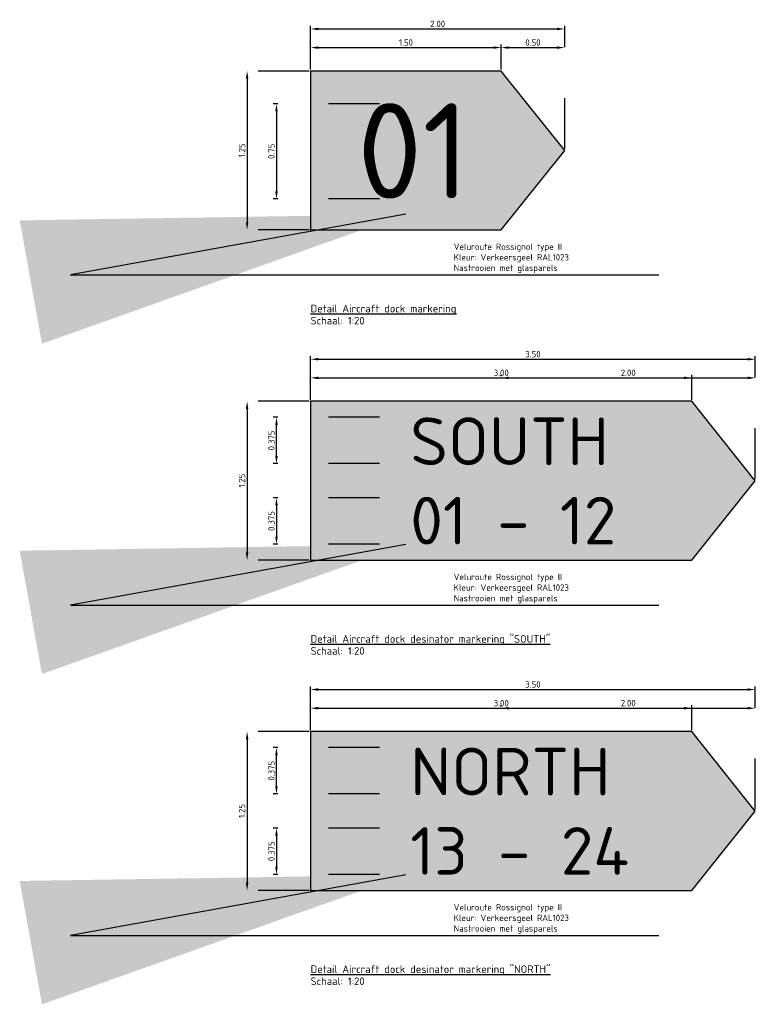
# Model space of a CAD drawing. Header units: metres. Extents: x 175829 to 176206141, y 407048 to 407918896.
# Tile 130 of 147: x 180700.77 to 180706.56, y 407207.76 to 407215.51. Entities that reach past the tile are written whole.
import ezdxf

# ---------------------------------------------------------------- set-up
doc = ezdxf.new("R2010")
doc.units = ezdxf.units.M
doc.header["$LTSCALE"] = 0.2
doc.header["$PDMODE"] = 3
doc.header["$PDSIZE"] = 1
doc.linetypes.add('XX-HIDDEN', pattern=[4, 2, -2])
for name, color, linetype in [('N-WE-VH-MARKERINGEN-AIRCRAFTSTAND-MARKERING-A', 50, 'Continuous'), ('N-WE-VH-MARKERINGEN-AIRCRAFTSTAND-MARKERING-G', 50, 'Continuous'), ('N-WE-VH-MARKERINGEN-AIRCRAFTSTAND-MARKERING_NUMMER-T', 250, 'Continuous'), ('X-XX-AL-TEKSTEN+MAATVOERING_DETAILS-T', 3, 'Continuous'), ('X-XX-AL-TEKSTEN_LEGENTA-T', 7, 'Continuous')]:
    doc.layers.add(name, color=color, linetype=linetype)
doc.styles.add('NLCS 2.5 mm', font='isocpeur.ttf', dxfattribs={"height": 2.5})
doc.styles.add('RVB 5.0 mm IT', font='isocpeur.ttf', dxfattribs={"height": 5})
doc.dimstyles.new('NLCS-ARROW', dxfattribs={"dimtxt": 2.5, "dimasz": 3, "dimexe": 1.25, "dimexo": 0.625, "dimgap": 0.75, "dimtad": 1, "dimzin": 0, "dimdsep": 46, "dimtxsty": 'NLCS 2.5 mm', "dimcen": 0, "dimdle": 1, "dimclrd": 1, "dimclre": 251, "dimclrt": 7, "dimazin": 0, "dimtfac": 1, "dimtmove": 1, "dimatfit": 3, "dimfxl": 1, "dimtfillclr": 7, "dimtolj": 1, "dimtzin": 0, "dimarcsym": 0})

# ---------------------------------------------------------------- blocks, each defined once
blk = doc.blocks.new('*D59')
at = {"layer": 'Defpoints', "color": 0, "transparency": 16777216}
for p in [(180705.0576, 407215.4412), (180703.0576, 407215.1099), (180705.0576, 407214.4849)]:
    blk.add_point(p, dxfattribs=at)
at = {"layer": 'X-XX-AL-TEKSTEN+MAATVOERING_DETAILS-T', "color": 251, "linetype": 'XX-HIDDEN', "lineweight": -2, "transparency": 16777216}
for p, q in [((180703.0576, 407215.1224), (180703.0576, 407215.4662)), ((180705.0576, 407214.4974), (180705.0576, 407215.4662))]:
    blk.add_line(p, q, dxfattribs=at)
at = {"layer": 'X-XX-AL-TEKSTEN+MAATVOERING_DETAILS-T', "color": 1, "lineweight": -2, "transparency": 16777216}
blk.add_line((180703.1176, 407215.4412), (180704.9976, 407215.4412), dxfattribs=at)
at = {"layer": 'X-XX-AL-TEKSTEN+MAATVOERING_DETAILS-T', "color": 1, "transparency": 16777216}
for points in [[(180703.1176, 407215.4512), (180703.1176, 407215.4312), (180703.0576, 407215.4412)], [(180704.9976, 407215.4512), (180704.9976, 407215.4312), (180705.0576, 407215.4412)]]:
    blk.add_solid(points, dxfattribs=at)
at = {"layer": 'X-XX-AL-TEKSTEN+MAATVOERING_DETAILS-T', "color": 7, "transparency": 16777216, "insert": (180704.0576, 407215.4812), "char_height": 0.05, "attachment_point": 5, "style": 'NLCS 2.5 mm'}
blk.add_mtext('\\A1;2.00', dxfattribs=at)
blk = doc.blocks.new('*D60')
at = {"layer": 'Defpoints', "color": 0, "transparency": 16777216}
for p in [(180704.5576, 407215.2943), (180703.0576, 407215.1099), (180704.5576, 407215.1099)]:
    blk.add_point(p, dxfattribs=at)
at = {"layer": 'X-XX-AL-TEKSTEN+MAATVOERING_DETAILS-T', "color": 251, "linetype": 'XX-HIDDEN', "lineweight": -2, "transparency": 16777216}
for p, q in [((180703.0576, 407215.1224), (180703.0576, 407215.3193)), ((180704.5576, 407215.1224), (180704.5576, 407215.3193))]:
    blk.add_line(p, q, dxfattribs=at)
at = {"layer": 'X-XX-AL-TEKSTEN+MAATVOERING_DETAILS-T', "color": 1, "lineweight": -2, "transparency": 16777216}
blk.add_line((180703.1176, 407215.2943), (180704.4976, 407215.2943), dxfattribs=at)
at = {"layer": 'X-XX-AL-TEKSTEN+MAATVOERING_DETAILS-T', "color": 1, "transparency": 16777216}
for points in [[(180703.1176, 407215.3043), (180703.1176, 407215.2843), (180703.0576, 407215.2943)], [(180704.4976, 407215.3043), (180704.4976, 407215.2843), (180704.5576, 407215.2943)]]:
    blk.add_solid(points, dxfattribs=at)
at = {"layer": 'X-XX-AL-TEKSTEN+MAATVOERING_DETAILS-T', "color": 7, "transparency": 16777216, "insert": (180703.8076, 407215.3343), "char_height": 0.05, "attachment_point": 5, "style": 'NLCS 2.5 mm'}
blk.add_mtext('\\A1;1.50', dxfattribs=at)
blk = doc.blocks.new('*D61')
at = {"layer": 'Defpoints', "color": 0, "transparency": 16777216}
for p in [(180704.5576, 407215.2943), (180705.0576, 407215.2943), (180705.0576, 407214.4849)]:
    blk.add_point(p, dxfattribs=at)
at = {"layer": 'X-XX-AL-TEKSTEN+MAATVOERING_DETAILS-T', "color": 251, "linetype": 'XX-HIDDEN', "lineweight": -2, "transparency": 16777216}
for p, q in [((180704.5576, 407215.3068), (180704.5576, 407215.3193)), ((180705.0576, 407214.4974), (180705.0576, 407215.3193))]:
    blk.add_line(p, q, dxfattribs=at)
at = {"layer": 'X-XX-AL-TEKSTEN+MAATVOERING_DETAILS-T', "color": 1, "lineweight": -2, "transparency": 16777216}
blk.add_line((180704.6176, 407215.2943), (180704.9976, 407215.2943), dxfattribs=at)
at = {"layer": 'X-XX-AL-TEKSTEN+MAATVOERING_DETAILS-T', "color": 1, "transparency": 16777216}
for points in [[(180704.6176, 407215.3043), (180704.6176, 407215.2843), (180704.5576, 407215.2943)], [(180704.9976, 407215.3043), (180704.9976, 407215.2843), (180705.0576, 407215.2943)]]:
    blk.add_solid(points, dxfattribs=at)
at = {"layer": 'X-XX-AL-TEKSTEN+MAATVOERING_DETAILS-T', "color": 7, "transparency": 16777216, "insert": (180704.8076, 407215.3343), "char_height": 0.05, "attachment_point": 5, "style": 'NLCS 2.5 mm'}
blk.add_mtext('\\A1;0.50', dxfattribs=at)
blk = doc.blocks.new('*D62')
at = {"layer": 'Defpoints', "color": 0, "transparency": 16777216}
for p in [(180703.0576, 407215.1099), (180702.5576, 407213.8599), (180703.0576, 407213.8599)]:
    blk.add_point(p, dxfattribs=at)
at = {"layer": 'X-XX-AL-TEKSTEN+MAATVOERING_DETAILS-T', "color": 251, "linetype": 'XX-HIDDEN', "lineweight": -2, "transparency": 16777216}
for p, q in [((180703.0451, 407215.1099), (180702.5326, 407215.1099)), ((180703.0451, 407213.8599), (180702.5326, 407213.8599))]:
    blk.add_line(p, q, dxfattribs=at)
at = {"layer": 'X-XX-AL-TEKSTEN+MAATVOERING_DETAILS-T', "color": 1, "lineweight": -2, "transparency": 16777216}
blk.add_line((180702.5576, 407215.0499), (180702.5576, 407213.9199), dxfattribs=at)
at = {"layer": 'X-XX-AL-TEKSTEN+MAATVOERING_DETAILS-T', "color": 1, "transparency": 16777216}
for points in [[(180702.5476, 407215.0499), (180702.5676, 407215.0499), (180702.5576, 407215.1099)], [(180702.5476, 407213.9199), (180702.5676, 407213.9199), (180702.5576, 407213.8599)]]:
    blk.add_solid(points, dxfattribs=at)
at = {"layer": 'X-XX-AL-TEKSTEN+MAATVOERING_DETAILS-T', "color": 7, "transparency": 16777216, "insert": (180702.5176, 407214.4849), "char_height": 0.05, "attachment_point": 5, "rotation": 90, "style": 'NLCS 2.5 mm'}
blk.add_mtext('\\A1;1.25', dxfattribs=at)
blk = doc.blocks.new('*D63')
at = {"layer": 'Defpoints', "color": 0, "transparency": 16777216}
for p in [(180703.6116, 407214.8516), (180702.7889, 407214.1039), (180703.6116, 407214.1039)]:
    blk.add_point(p, dxfattribs=at)
at = {"layer": 'X-XX-AL-TEKSTEN+MAATVOERING_DETAILS-T', "color": 251, "linetype": 'XX-HIDDEN', "lineweight": -2, "transparency": 16777216}
for p, q in [((180703.5991, 407214.8516), (180702.7639, 407214.8516)), ((180703.5991, 407214.1039), (180702.7639, 407214.1039))]:
    blk.add_line(p, q, dxfattribs=at)
at = {"layer": 'X-XX-AL-TEKSTEN+MAATVOERING_DETAILS-T', "color": 1, "lineweight": -2, "transparency": 16777216}
blk.add_line((180702.7889, 407214.7916), (180702.7889, 407214.1639), dxfattribs=at)
at = {"layer": 'X-XX-AL-TEKSTEN+MAATVOERING_DETAILS-T', "color": 1, "transparency": 16777216}
for points in [[(180702.7789, 407214.7916), (180702.7989, 407214.7916), (180702.7889, 407214.8516)], [(180702.7789, 407214.1639), (180702.7989, 407214.1639), (180702.7889, 407214.1039)]]:
    blk.add_solid(points, dxfattribs=at)
at = {"layer": 'X-XX-AL-TEKSTEN+MAATVOERING_DETAILS-T', "color": 7, "transparency": 16777216, "insert": (180702.7489, 407214.4778), "char_height": 0.05, "attachment_point": 5, "rotation": 90, "style": 'NLCS 2.5 mm'}
blk.add_mtext('\\A1;0.75', dxfattribs=at)
blk = doc.blocks.new('*D142')
at = {"layer": 'Defpoints', "color": 0, "transparency": 16777216}
for p in [(180706.5576, 407212.8412), (180703.0576, 407212.5099), (180706.5576, 407211.8849)]:
    blk.add_point(p, dxfattribs=at)
at = {"layer": 'X-XX-AL-TEKSTEN+MAATVOERING_DETAILS-T', "color": 251, "linetype": 'XX-HIDDEN', "lineweight": -2, "transparency": 16777216}
for p, q in [((180703.0576, 407212.5224), (180703.0576, 407212.8662)), ((180706.5576, 407211.8974), (180706.5576, 407212.8662))]:
    blk.add_line(p, q, dxfattribs=at)
at = {"layer": 'X-XX-AL-TEKSTEN+MAATVOERING_DETAILS-T', "color": 1, "lineweight": -2, "transparency": 16777216}
blk.add_line((180703.1176, 407212.8412), (180706.4976, 407212.8412), dxfattribs=at)
at = {"layer": 'X-XX-AL-TEKSTEN+MAATVOERING_DETAILS-T', "color": 1, "transparency": 16777216}
for points in [[(180703.1176, 407212.8512), (180703.1176, 407212.8312), (180703.0576, 407212.8412)], [(180706.4976, 407212.8512), (180706.4976, 407212.8312), (180706.5576, 407212.8412)]]:
    blk.add_solid(points, dxfattribs=at)
at = {"layer": 'X-XX-AL-TEKSTEN+MAATVOERING_DETAILS-T', "color": 7, "transparency": 16777216, "insert": (180704.8076, 407212.8812), "char_height": 0.05, "attachment_point": 5, "style": 'NLCS 2.5 mm'}
blk.add_mtext('\\A1;3.50', dxfattribs=at)
blk = doc.blocks.new('*D143')
at = {"layer": 'Defpoints', "color": 0, "transparency": 16777216}
for p in [(180706.0576, 407212.6943), (180703.0576, 407212.5099), (180706.0576, 407212.5099)]:
    blk.add_point(p, dxfattribs=at)
at = {"layer": 'X-XX-AL-TEKSTEN+MAATVOERING_DETAILS-T', "color": 251, "linetype": 'XX-HIDDEN', "lineweight": -2, "transparency": 16777216}
for p, q in [((180703.0576, 407212.5224), (180703.0576, 407212.7193)), ((180706.0576, 407212.5224), (180706.0576, 407212.7193))]:
    blk.add_line(p, q, dxfattribs=at)
at = {"layer": 'X-XX-AL-TEKSTEN+MAATVOERING_DETAILS-T', "color": 1, "lineweight": -2, "transparency": 16777216}
blk.add_line((180703.1176, 407212.6943), (180705.9976, 407212.6943), dxfattribs=at)
at = {"layer": 'X-XX-AL-TEKSTEN+MAATVOERING_DETAILS-T', "color": 1, "transparency": 16777216}
for points in [[(180703.1176, 407212.7043), (180703.1176, 407212.6843), (180703.0576, 407212.6943)], [(180705.9976, 407212.7043), (180705.9976, 407212.6843), (180706.0576, 407212.6943)]]:
    blk.add_solid(points, dxfattribs=at)
at = {"layer": 'X-XX-AL-TEKSTEN+MAATVOERING_DETAILS-T', "color": 7, "transparency": 16777216, "insert": (180704.5576, 407212.7343), "char_height": 0.05, "attachment_point": 5, "style": 'NLCS 2.5 mm'}
blk.add_mtext('\\A1;3.00', dxfattribs=at)
blk = doc.blocks.new('*D144')
at = {"layer": 'Defpoints', "color": 0, "transparency": 16777216}
for p in [(180704.5576, 407212.6943), (180706.5576, 407212.6943), (180706.5576, 407211.8849)]:
    blk.add_point(p, dxfattribs=at)
at = {"layer": 'X-XX-AL-TEKSTEN+MAATVOERING_DETAILS-T', "color": 251, "linetype": 'XX-HIDDEN', "lineweight": -2, "transparency": 16777216}
for p, q in [((180704.5576, 407212.7068), (180704.5576, 407212.7193)), ((180706.5576, 407211.8974), (180706.5576, 407212.7193))]:
    blk.add_line(p, q, dxfattribs=at)
at = {"layer": 'X-XX-AL-TEKSTEN+MAATVOERING_DETAILS-T', "color": 1, "lineweight": -2, "transparency": 16777216}
blk.add_line((180704.6176, 407212.6943), (180706.4976, 407212.6943), dxfattribs=at)
at = {"layer": 'X-XX-AL-TEKSTEN+MAATVOERING_DETAILS-T', "color": 1, "transparency": 16777216}
for points in [[(180704.6176, 407212.7043), (180704.6176, 407212.6843), (180704.5576, 407212.6943)], [(180706.4976, 407212.7043), (180706.4976, 407212.6843), (180706.5576, 407212.6943)]]:
    blk.add_solid(points, dxfattribs=at)
at = {"layer": 'X-XX-AL-TEKSTEN+MAATVOERING_DETAILS-T', "color": 7, "transparency": 16777216, "insert": (180705.5576, 407212.7343), "char_height": 0.05, "attachment_point": 5, "style": 'NLCS 2.5 mm'}
blk.add_mtext('\\A1;2.00', dxfattribs=at)
blk = doc.blocks.new('*D145')
at = {"layer": 'Defpoints', "color": 0, "transparency": 16777216}
for p in [(180703.0576, 407212.5099), (180702.5576, 407211.2599), (180703.0576, 407211.2599)]:
    blk.add_point(p, dxfattribs=at)
at = {"layer": 'X-XX-AL-TEKSTEN+MAATVOERING_DETAILS-T', "color": 251, "linetype": 'XX-HIDDEN', "lineweight": -2, "transparency": 16777216}
for p, q in [((180703.0451, 407212.5099), (180702.5326, 407212.5099)), ((180703.0451, 407211.2599), (180702.5326, 407211.2599))]:
    blk.add_line(p, q, dxfattribs=at)
at = {"layer": 'X-XX-AL-TEKSTEN+MAATVOERING_DETAILS-T', "color": 1, "lineweight": -2, "transparency": 16777216}
blk.add_line((180702.5576, 407212.4499), (180702.5576, 407211.3199), dxfattribs=at)
at = {"layer": 'X-XX-AL-TEKSTEN+MAATVOERING_DETAILS-T', "color": 1, "transparency": 16777216}
for points in [[(180702.5476, 407212.4499), (180702.5676, 407212.4499), (180702.5576, 407212.5099)], [(180702.5476, 407211.3199), (180702.5676, 407211.3199), (180702.5576, 407211.2599)]]:
    blk.add_solid(points, dxfattribs=at)
at = {"layer": 'X-XX-AL-TEKSTEN+MAATVOERING_DETAILS-T', "color": 7, "transparency": 16777216, "insert": (180702.5176, 407211.8849), "char_height": 0.05, "attachment_point": 5, "rotation": 90, "style": 'NLCS 2.5 mm'}
blk.add_mtext('\\A1;1.25', dxfattribs=at)
blk = doc.blocks.new('*D146')
at = {"layer": 'Defpoints', "color": 0, "transparency": 16777216}
for p in [(180703.6116, 407211.7499), (180702.7889, 407211.3856), (180703.6116, 407211.3856)]:
    blk.add_point(p, dxfattribs=at)
at = {"layer": 'X-XX-AL-TEKSTEN+MAATVOERING_DETAILS-T', "color": 251, "linetype": 'XX-HIDDEN', "lineweight": -2, "transparency": 16777216}
for p, q in [((180703.5991, 407211.7499), (180702.7639, 407211.7499)), ((180703.5991, 407211.3856), (180702.7639, 407211.3856))]:
    blk.add_line(p, q, dxfattribs=at)
at = {"layer": 'X-XX-AL-TEKSTEN+MAATVOERING_DETAILS-T', "color": 1, "lineweight": -2, "transparency": 16777216}
blk.add_line((180702.7889, 407211.6899), (180702.7889, 407211.4456), dxfattribs=at)
at = {"layer": 'X-XX-AL-TEKSTEN+MAATVOERING_DETAILS-T', "color": 1, "transparency": 16777216}
for points in [[(180702.7789, 407211.6899), (180702.7989, 407211.6899), (180702.7889, 407211.7499)], [(180702.7789, 407211.4456), (180702.7989, 407211.4456), (180702.7889, 407211.3856)]]:
    blk.add_solid(points, dxfattribs=at)
at = {"layer": 'X-XX-AL-TEKSTEN+MAATVOERING_DETAILS-T', "color": 7, "transparency": 16777216, "insert": (180702.7489, 407211.5678), "char_height": 0.05, "attachment_point": 5, "rotation": 90, "style": 'NLCS 2.5 mm'}
blk.add_mtext('\\A1;0.375', dxfattribs=at)
blk = doc.blocks.new('*D147')
at = {"layer": 'Defpoints', "color": 0, "transparency": 16777216}
for p in [(180702.7889, 407212.3842), (180703.6116, 407212.3842), (180703.6116, 407212.0199)]:
    blk.add_point(p, dxfattribs=at)
at = {"layer": 'X-XX-AL-TEKSTEN+MAATVOERING_DETAILS-T', "color": 251, "linetype": 'XX-HIDDEN', "lineweight": -2, "transparency": 16777216}
for p, q in [((180703.5991, 407212.3842), (180702.7639, 407212.3842)), ((180703.5991, 407212.0199), (180702.7639, 407212.0199))]:
    blk.add_line(p, q, dxfattribs=at)
at = {"layer": 'X-XX-AL-TEKSTEN+MAATVOERING_DETAILS-T', "color": 1, "lineweight": -2, "transparency": 16777216}
blk.add_line((180702.7889, 407212.0799), (180702.7889, 407212.3242), dxfattribs=at)
at = {"layer": 'X-XX-AL-TEKSTEN+MAATVOERING_DETAILS-T', "color": 1, "transparency": 16777216}
for points in [[(180702.7789, 407212.3242), (180702.7989, 407212.3242), (180702.7889, 407212.3842)], [(180702.7789, 407212.0799), (180702.7989, 407212.0799), (180702.7889, 407212.0199)]]:
    blk.add_solid(points, dxfattribs=at)
at = {"layer": 'X-XX-AL-TEKSTEN+MAATVOERING_DETAILS-T', "color": 7, "transparency": 16777216, "insert": (180702.7489, 407212.202), "char_height": 0.05, "attachment_point": 5, "rotation": 90, "style": 'NLCS 2.5 mm'}
blk.add_mtext('\\A1;0.375', dxfattribs=at)
blk = doc.blocks.new('*D148')
at = {"layer": 'Defpoints', "color": 0, "transparency": 16777216}
for p in [(180706.5576, 407210.2412), (180703.0576, 407209.9099), (180706.5576, 407209.2849)]:
    blk.add_point(p, dxfattribs=at)
at = {"layer": 'X-XX-AL-TEKSTEN+MAATVOERING_DETAILS-T', "color": 251, "linetype": 'XX-HIDDEN', "lineweight": -2, "transparency": 16777216}
for p, q in [((180703.0576, 407209.9224), (180703.0576, 407210.2662)), ((180706.5576, 407209.2974), (180706.5576, 407210.2662))]:
    blk.add_line(p, q, dxfattribs=at)
at = {"layer": 'X-XX-AL-TEKSTEN+MAATVOERING_DETAILS-T', "color": 1, "lineweight": -2, "transparency": 16777216}
blk.add_line((180703.1176, 407210.2412), (180706.4976, 407210.2412), dxfattribs=at)
at = {"layer": 'X-XX-AL-TEKSTEN+MAATVOERING_DETAILS-T', "color": 1, "transparency": 16777216}
for points in [[(180703.1176, 407210.2512), (180703.1176, 407210.2312), (180703.0576, 407210.2412)], [(180706.4976, 407210.2512), (180706.4976, 407210.2312), (180706.5576, 407210.2412)]]:
    blk.add_solid(points, dxfattribs=at)
at = {"layer": 'X-XX-AL-TEKSTEN+MAATVOERING_DETAILS-T', "color": 7, "transparency": 16777216, "insert": (180704.8076, 407210.2812), "char_height": 0.05, "attachment_point": 5, "style": 'NLCS 2.5 mm'}
blk.add_mtext('\\A1;3.50', dxfattribs=at)
blk = doc.blocks.new('*D149')
at = {"layer": 'Defpoints', "color": 0, "transparency": 16777216}
for p in [(180706.0576, 407210.0943), (180703.0576, 407209.9099), (180706.0576, 407209.9099)]:
    blk.add_point(p, dxfattribs=at)
at = {"layer": 'X-XX-AL-TEKSTEN+MAATVOERING_DETAILS-T', "color": 251, "linetype": 'XX-HIDDEN', "lineweight": -2, "transparency": 16777216}
for p, q in [((180703.0576, 407209.9224), (180703.0576, 407210.1193)), ((180706.0576, 407209.9224), (180706.0576, 407210.1193))]:
    blk.add_line(p, q, dxfattribs=at)
at = {"layer": 'X-XX-AL-TEKSTEN+MAATVOERING_DETAILS-T', "color": 1, "lineweight": -2, "transparency": 16777216}
blk.add_line((180703.1176, 407210.0943), (180705.9976, 407210.0943), dxfattribs=at)
at = {"layer": 'X-XX-AL-TEKSTEN+MAATVOERING_DETAILS-T', "color": 1, "transparency": 16777216}
for points in [[(180703.1176, 407210.1043), (180703.1176, 407210.0843), (180703.0576, 407210.0943)], [(180705.9976, 407210.1043), (180705.9976, 407210.0843), (180706.0576, 407210.0943)]]:
    blk.add_solid(points, dxfattribs=at)
at = {"layer": 'X-XX-AL-TEKSTEN+MAATVOERING_DETAILS-T', "color": 7, "transparency": 16777216, "insert": (180704.5576, 407210.1343), "char_height": 0.05, "attachment_point": 5, "style": 'NLCS 2.5 mm'}
blk.add_mtext('\\A1;3.00', dxfattribs=at)
blk = doc.blocks.new('*D150')
at = {"layer": 'Defpoints', "color": 0, "transparency": 16777216}
for p in [(180704.5576, 407210.0943), (180706.5576, 407210.0943), (180706.5576, 407209.2849)]:
    blk.add_point(p, dxfattribs=at)
at = {"layer": 'X-XX-AL-TEKSTEN+MAATVOERING_DETAILS-T', "color": 251, "linetype": 'XX-HIDDEN', "lineweight": -2, "transparency": 16777216}
for p, q in [((180704.5576, 407210.1068), (180704.5576, 407210.1193)), ((180706.5576, 407209.2974), (180706.5576, 407210.1193))]:
    blk.add_line(p, q, dxfattribs=at)
at = {"layer": 'X-XX-AL-TEKSTEN+MAATVOERING_DETAILS-T', "color": 1, "lineweight": -2, "transparency": 16777216}
blk.add_line((180704.6176, 407210.0943), (180706.4976, 407210.0943), dxfattribs=at)
at = {"layer": 'X-XX-AL-TEKSTEN+MAATVOERING_DETAILS-T', "color": 1, "transparency": 16777216}
for points in [[(180704.6176, 407210.1043), (180704.6176, 407210.0843), (180704.5576, 407210.0943)], [(180706.4976, 407210.1043), (180706.4976, 407210.0843), (180706.5576, 407210.0943)]]:
    blk.add_solid(points, dxfattribs=at)
at = {"layer": 'X-XX-AL-TEKSTEN+MAATVOERING_DETAILS-T', "color": 7, "transparency": 16777216, "insert": (180705.5576, 407210.1343), "char_height": 0.05, "attachment_point": 5, "style": 'NLCS 2.5 mm'}
blk.add_mtext('\\A1;2.00', dxfattribs=at)
blk = doc.blocks.new('*D151')
at = {"layer": 'Defpoints', "color": 0, "transparency": 16777216}
for p in [(180703.0576, 407209.9099), (180702.5576, 407208.6599), (180703.0576, 407208.6599)]:
    blk.add_point(p, dxfattribs=at)
at = {"layer": 'X-XX-AL-TEKSTEN+MAATVOERING_DETAILS-T', "color": 251, "linetype": 'XX-HIDDEN', "lineweight": -2, "transparency": 16777216}
for p, q in [((180703.0451, 407209.9099), (180702.5326, 407209.9099)), ((180703.0451, 407208.6599), (180702.5326, 407208.6599))]:
    blk.add_line(p, q, dxfattribs=at)
at = {"layer": 'X-XX-AL-TEKSTEN+MAATVOERING_DETAILS-T', "color": 1, "lineweight": -2, "transparency": 16777216}
blk.add_line((180702.5576, 407209.8499), (180702.5576, 407208.7199), dxfattribs=at)
at = {"layer": 'X-XX-AL-TEKSTEN+MAATVOERING_DETAILS-T', "color": 1, "transparency": 16777216}
for points in [[(180702.5476, 407209.8499), (180702.5676, 407209.8499), (180702.5576, 407209.9099)], [(180702.5476, 407208.7199), (180702.5676, 407208.7199), (180702.5576, 407208.6599)]]:
    blk.add_solid(points, dxfattribs=at)
at = {"layer": 'X-XX-AL-TEKSTEN+MAATVOERING_DETAILS-T', "color": 7, "transparency": 16777216, "insert": (180702.5176, 407209.2849), "char_height": 0.05, "attachment_point": 5, "rotation": 90, "style": 'NLCS 2.5 mm'}
blk.add_mtext('\\A1;1.25', dxfattribs=at)
blk = doc.blocks.new('*D152')
at = {"layer": 'Defpoints', "color": 0, "transparency": 16777216}
for p in [(180703.6116, 407209.1499), (180702.7889, 407208.7856), (180703.6116, 407208.7856)]:
    blk.add_point(p, dxfattribs=at)
at = {"layer": 'X-XX-AL-TEKSTEN+MAATVOERING_DETAILS-T', "color": 251, "linetype": 'XX-HIDDEN', "lineweight": -2, "transparency": 16777216}
for p, q in [((180703.5991, 407209.1499), (180702.7639, 407209.1499)), ((180703.5991, 407208.7856), (180702.7639, 407208.7856))]:
    blk.add_line(p, q, dxfattribs=at)
at = {"layer": 'X-XX-AL-TEKSTEN+MAATVOERING_DETAILS-T', "color": 1, "lineweight": -2, "transparency": 16777216}
blk.add_line((180702.7889, 407209.0899), (180702.7889, 407208.8456), dxfattribs=at)
at = {"layer": 'X-XX-AL-TEKSTEN+MAATVOERING_DETAILS-T', "color": 1, "transparency": 16777216}
for points in [[(180702.7789, 407209.0899), (180702.7989, 407209.0899), (180702.7889, 407209.1499)], [(180702.7789, 407208.8456), (180702.7989, 407208.8456), (180702.7889, 407208.7856)]]:
    blk.add_solid(points, dxfattribs=at)
at = {"layer": 'X-XX-AL-TEKSTEN+MAATVOERING_DETAILS-T', "color": 7, "transparency": 16777216, "insert": (180702.7489, 407208.9678), "char_height": 0.05, "attachment_point": 5, "rotation": 90, "style": 'NLCS 2.5 mm'}
blk.add_mtext('\\A1;0.375', dxfattribs=at)
blk = doc.blocks.new('*D153')
at = {"layer": 'Defpoints', "color": 0, "transparency": 16777216}
for p in [(180702.7889, 407209.7842), (180703.6116, 407209.7842), (180703.6116, 407209.4199)]:
    blk.add_point(p, dxfattribs=at)
at = {"layer": 'X-XX-AL-TEKSTEN+MAATVOERING_DETAILS-T', "color": 251, "linetype": 'XX-HIDDEN', "lineweight": -2, "transparency": 16777216}
for p, q in [((180703.5991, 407209.7842), (180702.7639, 407209.7842)), ((180703.5991, 407209.4199), (180702.7639, 407209.4199))]:
    blk.add_line(p, q, dxfattribs=at)
at = {"layer": 'X-XX-AL-TEKSTEN+MAATVOERING_DETAILS-T', "color": 1, "lineweight": -2, "transparency": 16777216}
blk.add_line((180702.7889, 407209.4799), (180702.7889, 407209.7242), dxfattribs=at)
at = {"layer": 'X-XX-AL-TEKSTEN+MAATVOERING_DETAILS-T', "color": 1, "transparency": 16777216}
for points in [[(180702.7789, 407209.7242), (180702.7989, 407209.7242), (180702.7889, 407209.7842)], [(180702.7789, 407209.4799), (180702.7989, 407209.4799), (180702.7889, 407209.4199)]]:
    blk.add_solid(points, dxfattribs=at)
at = {"layer": 'X-XX-AL-TEKSTEN+MAATVOERING_DETAILS-T', "color": 7, "transparency": 16777216, "insert": (180702.7489, 407209.602), "char_height": 0.05, "attachment_point": 5, "rotation": 90, "style": 'NLCS 2.5 mm'}
blk.add_mtext('\\A1;0.375', dxfattribs=at)

msp = doc.modelspace()

# ---------------------------------------------------------------- hatches: boundary and pattern name
at = {"layer": 'N-WE-VH-MARKERINGEN-AIRCRAFTSTAND-MARKERING-A'}
h = msp.add_hatch(color=256, dxfattribs=at)
h.dxf.hatch_style = 1
h.paths.add_polyline_path([(180705.0576, 407214.4849), (180704.5576, 407215.1099), (180703.0576, 407215.1099), (180703.0576, 407213.8599), (180704.5576, 407213.8599)])
h = msp.add_hatch(color=256, dxfattribs=at)
h.dxf.hatch_style = 1
h.paths.add_polyline_path([(180706.5576, 407211.8849), (180706.0576, 407212.5099), (180703.0576, 407212.5099), (180703.0576, 407211.2599), (180706.0576, 407211.2599)])
h = msp.add_hatch(color=256, dxfattribs=at)
h.dxf.hatch_style = 1
h.paths.add_polyline_path([(180706.5576, 407209.2849), (180706.0576, 407209.9099), (180703.0576, 407209.9099), (180703.0576, 407208.6599), (180706.0576, 407208.6599)])

# ---------------------------------------------------------------- linework, layer by layer
at = {"layer": 'N-WE-VH-MARKERINGEN-AIRCRAFTSTAND-MARKERING-G', "flags": 128}
for points in [[(180705.0576, 407214.4849), (180704.5576, 407215.1099), (180703.0576, 407215.1099), (180703.0576, 407213.8599), (180704.5576, 407213.8599), (180705.0576, 407214.4849)], [(180706.5576, 407211.8849), (180706.0576, 407212.5099), (180703.0576, 407212.5099), (180703.0576, 407211.2599), (180706.0576, 407211.2599), (180706.5576, 407211.8849)], [(180706.5576, 407209.2849), (180706.0576, 407209.9099), (180703.0576, 407209.9099), (180703.0576, 407208.6599), (180706.0576, 407208.6599), (180706.5576, 407209.2849)]]:
    msp.add_lwpolyline(points, dxfattribs=at)

# ---------------------------------------------------------------- texts
at = {"layer": 'N-WE-VH-MARKERINGEN-AIRCRAFTSTAND-MARKERING_NUMMER-T', "attachment_point": 1, "style": 'NLCS 2.5 mm'}
for s, width, gutter_width, heights, insert, char_height in [('01', 1.004654, 3.75, [0], (180703.4234, 407214.8564), 0.75), ('SOUTH', 0.502327, 1.875, [0], (180703.8422, 407212.3831), 0.375), ('01 - 12', 2.02418, 1.875, [1.055], (180703.8422, 407211.7581), 0.375), ('NORTH', 0.502327, 1.875, [0], (180703.8422, 407209.7831), 0.375), ('13 - 24', 2.02418, 1.875, [0], (180703.8422, 407209.1581), 0.375)]:
    msp.add_mtext_dynamic_manual_height_columns(s, width=width, gutter_width=gutter_width, heights=heights, dxfattribs=dict(at, insert=insert, char_height=char_height))
at = {"layer": 'X-XX-AL-TEKSTEN+MAATVOERING_DETAILS-T', "color": 7, "char_height": 0.05, "attachment_point": 7, "style": 'NLCS 2.5 mm'}
for insert in [(180704.1837, 407213.5203), (180704.1837, 407210.9203), (180704.1837, 407208.3203)]:
    msp.add_mtext('\\A1;Veluroute Rossignol type II\\PKleur: Verkeersgeel RAL1023\\PNastrooien met glasparels', dxfattribs=dict(at, insert=insert))
at = {"layer": 'X-XX-AL-TEKSTEN_LEGENTA-T', "style": 'RVB 5.0 mm IT'}
for s, p in [('%%UDetail Aircraft dock markering', (180703.0576, 407213.2099)), ('Schaal: 1:20', (180703.0576, 407213.1149)), ('%%UDetail Aircraft dock desinator markering "SOUTH"', (180703.0576, 407210.6099)), ('Schaal: 1:20', (180703.0576, 407210.5149)), ('%%UDetail Aircraft dock desinator markering "NORTH"', (180703.0576, 407208.0099)), ('Schaal: 1:20', (180703.0576, 407207.9149))]:
    msp.add_text(s, height=0.06, dxfattribs=at).set_placement(p)

# ---------------------------------------------------------------- dimensions: what is measured, and where the dimension line sits
at = {"layer": 'X-XX-AL-TEKSTEN+MAATVOERING_DETAILS-T'}
for base, p1, p2, picture, middle in [((180705.0576, 407215.4412), (180703.0576, 407215.1099), (180705.0576, 407214.4849), '*D59', (180704.0576, 407215.4812)), ((180704.5576, 407215.2943), (180703.0576, 407215.1099), (180704.5576, 407215.1099), '*D60', (180703.8076, 407215.3343)), ((180705.0576, 407215.2943), (180704.5576, 407215.2943), (180705.0576, 407214.4849), '*D61', (180704.8076, 407215.3343)), ((180706.5576, 407212.8412), (180703.0576, 407212.5099), (180706.5576, 407211.8849), '*D142', (180704.8076, 407212.8812)), ((180706.0576, 407212.6943), (180703.0576, 407212.5099), (180706.0576, 407212.5099), '*D143', (180704.5576, 407212.7343)), ((180706.5576, 407212.6943), (180704.5576, 407212.6943), (180706.5576, 407211.8849), '*D144', (180705.5576, 407212.7343)), ((180706.5576, 407210.2412), (180703.0576, 407209.9099), (180706.5576, 407209.2849), '*D148', (180704.8076, 407210.2812)), ((180706.0576, 407210.0943), (180703.0576, 407209.9099), (180706.0576, 407209.9099), '*D149', (180704.5576, 407210.1343)), ((180706.5576, 407210.0943), (180704.5576, 407210.0943), (180706.5576, 407209.2849), '*D150', (180705.5576, 407210.1343))]:
    dim = msp.add_linear_dim(base=base, p1=p1, p2=p2, dimstyle='NLCS-ARROW', dxfattribs=at)
    dim.commit()
    dim.dimension.update_dxf_attribs({"geometry": picture, "text_midpoint": middle})
for base, p1, p2, picture, middle in [((180702.5576, 407213.8599), (180703.0576, 407215.1099), (180703.0576, 407213.8599), '*D62', (180702.5176, 407214.4849)), ((180702.7889, 407214.1039), (180703.6116, 407214.8516), (180703.6116, 407214.1039), '*D63', (180702.7489, 407214.4778)), ((180702.5576, 407211.2599), (180703.0576, 407212.5099), (180703.0576, 407211.2599), '*D145', (180702.5176, 407211.8849)), ((180702.5576, 407208.6599), (180703.0576, 407209.9099), (180703.0576, 407208.6599), '*D151', (180702.5176, 407209.2849))]:
    dim = msp.add_linear_dim(base=base, p1=p1, p2=p2, angle=90, dimstyle='NLCS-ARROW', dxfattribs=at)
    dim.commit()
    dim.dimension.update_dxf_attribs({"geometry": picture, "text_midpoint": middle})
for base, p1, p2, angle, picture, middle in [((180702.7889, 407212.3842), (180703.6116, 407212.0199), (180703.6116, 407212.3842), 270, '*D147', (180702.7489, 407212.202)), ((180702.7889, 407211.3856), (180703.6116, 407211.7499), (180703.6116, 407211.3856), 90, '*D146', (180702.7489, 407211.5678)), ((180702.7889, 407209.7842), (180703.6116, 407209.4199), (180703.6116, 407209.7842), 270, '*D153', (180702.7489, 407209.602)), ((180702.7889, 407208.7856), (180703.6116, 407209.1499), (180703.6116, 407208.7856), 90, '*D152', (180702.7489, 407208.9678))]:
    dim = msp.add_linear_dim(base=base, p1=p1, p2=p2, angle=angle, text='0.375', dimstyle='NLCS-ARROW', dxfattribs=at)
    dim.commit()
    dim.dimension.update_dxf_attribs({"geometry": picture, "text_midpoint": middle})

# ---------------------------------------------------------------- leaders
at = {"layer": 'X-XX-AL-TEKSTEN+MAATVOERING_DETAILS-T', "annotation_type": 0, "has_hookline": 1, "hookline_direction": 0, "text_width": 0.88}
for points in [[(180703.8076, 407213.9819), (180701.1687, 407213.5053), (180704.1687, 407213.5053)], [(180703.8076, 407211.3819), (180701.1687, 407210.9053), (180704.1687, 407210.9053)], [(180703.8076, 407208.7819), (180701.1687, 407208.3053), (180704.1687, 407208.3053)]]:
    msp.add_leader(points, dimstyle='NLCS-ARROW', override={"dimscale": 0}, dxfattribs=at)

doc.saveas('drawing.dxf')
